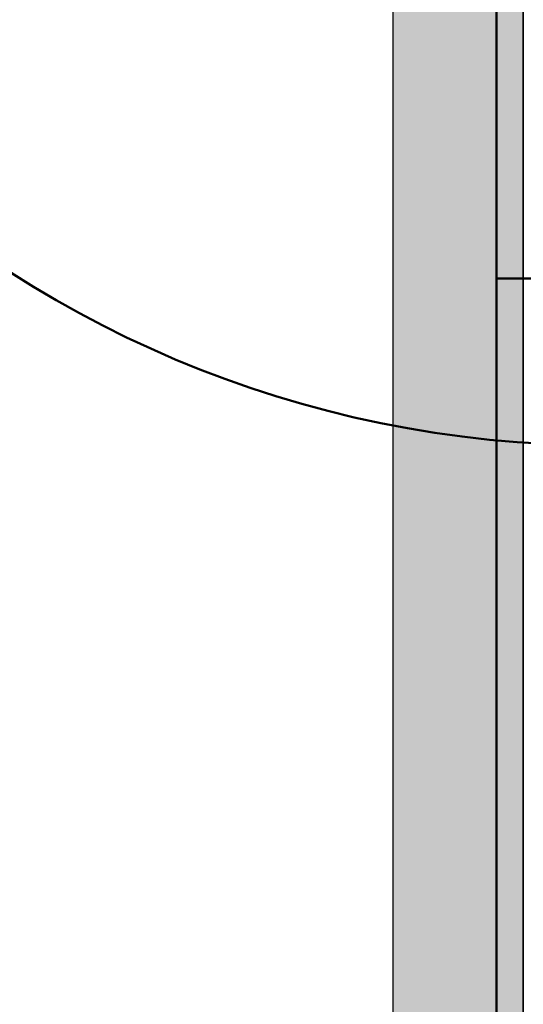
# Model space of a CAD drawing. Header units: metres. Extents: x -1 to 430, y -6 to 31.
# Tile 137 of 169: x 420.861 to 421.247, y 15.156 to 15.911. Entities that reach past the tile are written whole.
import ezdxf

# ---------------------------------------------------------------- set-up
doc = ezdxf.new("R2010")
doc.units = ezdxf.units.M
doc.linetypes.add('CONTINUA', pattern=[0])
for name, color, linetype, lineweight in [('3D P1 MURS NOUS', 7, 'CONTINUA', 25), ('3D PA MURS', 7, 'CONTINUA', 25), ('3D PA MURS NOUS', 7, 'CONTINUA', 25), ('P2 MOBLES 2D', 7, 'CONTINUA', 25)]:
    doc.layers.add(name, color=color, linetype=linetype, lineweight=lineweight)

# ---------------------------------------------------------------- blocks, each defined once
blk = doc.blocks.new('OBJETO_COMPLEJO_53')
at = {"layer": 'P2 MOBLES 2D', "color": 202, "linetype": 'CONTINUA', "lineweight": 50, "transparency": 33554687}
blk.add_lwpolyline([(422.62762, 15.71239), (421.22644, 15.71239), (421.22644, 16.51246), (422.62762, 16.51246), (422.62762, 15.71239)], close=True, dxfattribs=at)
blk = doc.blocks.new('OBJETO_COMPLEJO_54')
at = {"layer": 'P2 MOBLES 2D', "color": 202, "linetype": 'CONTINUA', "lineweight": 50, "transparency": 33554687}
blk.add_lwpolyline([(422.62762, 15.71239), (421.22644, 15.71239), (421.22644, 14.91232), (422.62762, 14.91232), (422.62762, 15.71239)], close=True, dxfattribs=at)

msp = doc.modelspace()

# ---------------------------------------------------------------- hatches: boundary and pattern name
at = {"layer": '3D PA MURS NOUS', "linetype": 'CONTINUA', "lineweight": 18, "transparency": 33554687}
msp.add_hatch(color=40, dxfattribs=at).paths.add_polyline_path([(421.24696, 14.91959), (421.24696, 16.55078), (421.14696, 16.55078), (421.14696, 14.91959)])

# ---------------------------------------------------------------- linework, layer by layer
at = {"layer": '3D P1 MURS NOUS', "color": 4, "linetype": 'CONTINUA', "lineweight": 50, "transparency": 33554687}
msp.add_arc((421.30698, 16.42446), 0.84, 180, 270, dxfattribs=at)
at = {"layer": '3D PA MURS', "color": 7, "linetype": 'CONTINUA', "lineweight": 25, "transparency": 33554687}
msp.add_line((421.24696, 19.22953), (421.24696, 14.54959), dxfattribs=at)
at = {"layer": '3D PA MURS NOUS', "color": 7, "linetype": 'CONTINUA', "lineweight": 25, "transparency": 33554687}
for p, q in [((421.14696, 16.55078), (421.14696, 14.91959)), ((421.24696, 14.91959), (421.24696, 16.55078))]:
    msp.add_line(p, q, dxfattribs=at)

# ---------------------------------------------------------------- block references
at = {"layer": 'P2 MOBLES 2D', "color": 202, "linetype": 'CONTINUA', "lineweight": 50, "transparency": 33554687}
for name in ['OBJETO_COMPLEJO_53', 'OBJETO_COMPLEJO_54']:
    msp.add_blockref(name, (0, 0), dxfattribs=at)

doc.saveas('drawing.dxf')
